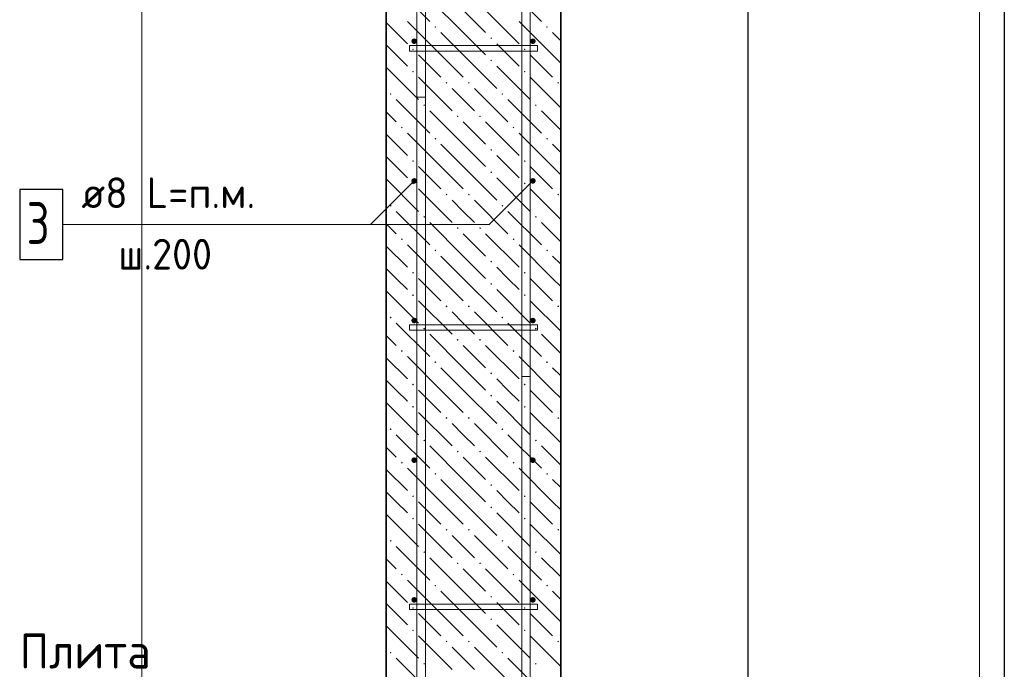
# Model space of a CAD drawing. Header units: millimetres. Extents: x 0 to 42000, y 0 to 29700.
# Tile 9 of 13: x 29500 to 36553, y 12206 to 16857. Entities that reach past the tile are written whole.
import ezdxf

# ---------------------------------------------------------------- set-up
doc = ezdxf.new("R2010")
doc.units = ezdxf.units.MM
doc.linetypes.add('______2', pattern=[270, 200, -70])
for name, color, linetype, lineweight in [('Standard', 7, 'Continuous', 25), ('Выпуски арматуры Г-обр.', 52, 'Continuous', 25), ('ЖБ Стена верхний уровень', 7, 'Continuous', 35), ('Позиционная метка диаметр_ шаг', 7, 'Continuous', 13), ('Позиционная метка линия выноска', 7, 'Continuous', 13), ('Стена фоновая арматура У1', 7, 'Continuous', 18), ('Стена фоновая арматура Х1', 7, 'Continuous', 35), ('Стена фоновая затяжка С-обр.', 52, 'Continuous', 25)]:
    doc.layers.add(name, color=color, linetype=linetype, lineweight=lineweight)
doc.styles.add('ISOCPEUR', font='txt')

msp = doc.modelspace()

# ---------------------------------------------------------------- hatches: boundary and pattern name
at = {"layer": 'ЖБ Стена верхний уровень', "linetype": 'Continuous', "lineweight": 18, "transparency": 33554687}
for points in [[(32471.1, 16805.2), (32477.6, 16811.7), (32484.1, 16805.2), (32477.6, 16798.7)], [(33271.1, 16805.2), (33277.6, 16811.7), (33284.1, 16805.2), (33277.6, 16798.7)], [(32871.1, 16725.2), (32877.6, 16731.7), (32884.1, 16725.2), (32877.6, 16718.7)], [(32311.1, 16645.2), (32317.6, 16651.7), (32324, 16645.2), (32317.6, 16638.7)], [(33111.1, 16645.2), (33117.6, 16651.7), (33124, 16645.2), (33117.6, 16638.7)], [(32871.1, 16565.2), (32877.6, 16571.7), (32884.1, 16565.2), (32877.6, 16558.7)], [(32311.1, 16485.2), (32317.6, 16491.7), (32324, 16485.2), (32317.6, 16478.7)], [(33111.1, 16485.2), (33117.6, 16491.7), (33124, 16485.2), (33117.6, 16478.7)], [(32551, 16405.2), (32557.6, 16411.7), (32564.1, 16405.2), (32557.6, 16398.7)], [(32711.1, 16405.2), (32717.6, 16411.7), (32724, 16405.2), (32717.6, 16398.7)], [(33351, 16405.2), (33357.6, 16411.7), (33364.1, 16405.2), (33357.6, 16398.7)], [(32151, 16325.2), (32157.6, 16331.7), (32164.1, 16325.2), (32157.6, 16318.7)], [(32951, 16325.2), (32957.6, 16331.7), (32964.1, 16325.2), (32957.6, 16318.7)], [(32391.1, 16245.2), (32397.6, 16251.7), (32404.1, 16245.2), (32397.6, 16238.7)], [(33191.1, 16245.2), (33197.6, 16251.7), (33204.1, 16245.2), (33197.6, 16238.7)], [(32631.1, 16165.2), (32637.5, 16171.7), (32644, 16165.2), (32637.5, 16158.7)], [(32791.1, 16165.2), (32797.6, 16171.7), (32804.1, 16165.2), (32797.6, 16158.7)], [(32231.1, 16085.2), (32237.5, 16091.7), (32244, 16085.2), (32237.5, 16078.7)], [(33031.1, 16085.2), (33037.5, 16091.7), (33044, 16085.2), (33037.5, 16078.7)], [(32471.1, 16005.2), (32477.6, 16011.7), (32484.1, 16005.2), (32477.6, 15998.7)], [(33271.1, 16005.2), (33277.6, 16011.7), (33284.1, 16005.2), (33277.6, 15998.7)], [(32871.1, 15925.2), (32877.6, 15931.7), (32884.1, 15925.2), (32877.6, 15918.7)], [(32311.1, 15845.2), (32317.6, 15851.7), (32324, 15845.2), (32317.6, 15838.7)], [(33111.1, 15845.2), (33117.6, 15851.7), (33124, 15845.2), (33117.6, 15838.7)], [(32871.1, 15765.2), (32877.6, 15771.7), (32884.1, 15765.2), (32877.6, 15758.7)], [(32311.1, 15685.2), (32317.6, 15691.7), (32324, 15685.2), (32317.6, 15678.7)], [(33111.1, 15685.2), (33117.6, 15691.7), (33124, 15685.2), (33117.6, 15678.7)], [(32551, 15605.2), (32557.6, 15611.7), (32564.1, 15605.2), (32557.6, 15598.7)], [(32711.1, 15605.2), (32717.6, 15611.7), (32724, 15605.2), (32717.6, 15598.7)], [(33351, 15605.2), (33357.6, 15611.7), (33364.1, 15605.2), (33357.6, 15598.7)], [(32151, 15525.2), (32157.6, 15531.7), (32164.1, 15525.2), (32157.6, 15518.7)], [(32951, 15525.2), (32957.6, 15531.7), (32964.1, 15525.2), (32957.6, 15518.7)], [(32391.1, 15445.2), (32397.6, 15451.7), (32404.1, 15445.2), (32397.6, 15438.7)], [(33191.1, 15445.2), (33197.6, 15451.7), (33204.1, 15445.2), (33197.6, 15438.7)], [(32631.1, 15365.2), (32637.5, 15371.7), (32644, 15365.2), (32637.5, 15358.7)], [(32791.1, 15365.2), (32797.6, 15371.7), (32804.1, 15365.2), (32797.6, 15358.7)], [(32231.1, 15285.2), (32237.5, 15291.7), (32244, 15285.2), (32237.5, 15278.7)], [(33031.1, 15285.2), (33037.5, 15291.7), (33044, 15285.2), (33037.5, 15278.7)], [(32471.1, 15205.2), (32477.6, 15211.7), (32484.1, 15205.2), (32477.6, 15198.7)], [(33271.1, 15205.2), (33277.6, 15211.7), (33284.1, 15205.2), (33277.6, 15198.7)], [(32871.1, 15125.2), (32877.6, 15131.7), (32884.1, 15125.2), (32877.6, 15118.7)], [(32311.1, 15045.2), (32317.6, 15051.7), (32324, 15045.2), (32317.6, 15038.7)], [(33111.1, 15045.2), (33117.6, 15051.7), (33124, 15045.2), (33117.6, 15038.7)], [(32871.1, 14965.2), (32877.6, 14971.7), (32884.1, 14965.2), (32877.6, 14958.7)], [(32311.1, 14885.2), (32317.6, 14891.7), (32324, 14885.2), (32317.6, 14878.7)], [(33111.1, 14885.2), (33117.6, 14891.7), (33124, 14885.2), (33117.6, 14878.7)], [(32551, 14805.2), (32557.6, 14811.7), (32564.1, 14805.2), (32557.6, 14798.7)], [(32711.1, 14805.2), (32717.6, 14811.7), (32724, 14805.2), (32717.6, 14798.7)], [(33351, 14805.2), (33357.6, 14811.7), (33364.1, 14805.2), (33357.6, 14798.7)], [(32151, 14725.2), (32157.6, 14731.7), (32164.1, 14725.2), (32157.6, 14718.7)], [(32951, 14725.2), (32957.6, 14731.7), (32964.1, 14725.2), (32957.6, 14718.7)], [(32391.1, 14645.2), (32397.6, 14651.7), (32404.1, 14645.2), (32397.6, 14638.7)], [(33191.1, 14645.2), (33197.6, 14651.7), (33204.1, 14645.2), (33197.6, 14638.7)], [(32631.1, 14565.2), (32637.5, 14571.7), (32644, 14565.2), (32637.5, 14558.7)], [(32791.1, 14565.2), (32797.6, 14571.7), (32804.1, 14565.2), (32797.6, 14558.7)], [(32231.1, 14485.2), (32237.5, 14491.7), (32244, 14485.2), (32237.5, 14478.7)], [(33031.1, 14485.2), (33037.5, 14491.7), (33044, 14485.2), (33037.5, 14478.7)], [(32471.1, 14405.2), (32477.6, 14411.7), (32484.1, 14405.2), (32477.6, 14398.7)], [(33271.1, 14405.2), (33277.6, 14411.7), (33284.1, 14405.2), (33277.6, 14398.7)], [(32871.1, 14325.2), (32877.6, 14331.7), (32884.1, 14325.2), (32877.6, 14318.7)], [(32311.1, 14245.2), (32317.6, 14251.7), (32324, 14245.2), (32317.6, 14238.7)], [(33111.1, 14245.2), (33117.6, 14251.7), (33124, 14245.2), (33117.6, 14238.7)], [(32871.1, 14165.2), (32877.6, 14171.7), (32884.1, 14165.2), (32877.6, 14158.7)], [(32311.1, 14085.2), (32317.6, 14091.7), (32324, 14085.2), (32317.6, 14078.7)], [(33111.1, 14085.2), (33117.6, 14091.7), (33124, 14085.2), (33117.6, 14078.7)], [(32551, 14005.2), (32557.6, 14011.7), (32564.1, 14005.2), (32557.6, 13998.7)], [(32711.1, 14005.2), (32717.6, 14011.7), (32724, 14005.2), (32717.6, 13998.7)], [(33351, 14005.2), (33357.6, 14011.7), (33364.1, 14005.2), (33357.6, 13998.7)], [(32151, 13925.2), (32157.6, 13931.7), (32164.1, 13925.2), (32157.6, 13918.7)], [(32951, 13925.2), (32957.6, 13931.7), (32964.1, 13925.2), (32957.6, 13918.7)], [(32391.1, 13845.2), (32397.6, 13851.7), (32404.1, 13845.2), (32397.6, 13838.7)], [(33191.1, 13845.2), (33197.6, 13851.7), (33204.1, 13845.2), (33197.6, 13838.7)], [(32631.1, 13765.2), (32637.5, 13771.7), (32644, 13765.2), (32637.5, 13758.7)], [(32791.1, 13765.2), (32797.6, 13771.7), (32804.1, 13765.2), (32797.6, 13758.7)], [(32231.1, 13685.2), (32237.5, 13691.7), (32244, 13685.2), (32237.5, 13678.7)], [(33031.1, 13685.2), (33037.5, 13691.7), (33044, 13685.2), (33037.5, 13678.7)], [(32471.1, 13605.2), (32477.6, 13611.7), (32484.1, 13605.2), (32477.6, 13598.7)], [(33271.1, 13605.2), (33277.6, 13611.7), (33284.1, 13605.2), (33277.6, 13598.7)], [(32871.1, 13525.2), (32877.6, 13531.7), (32884.1, 13525.2), (32877.6, 13518.7)], [(32311.1, 13445.2), (32317.6, 13451.7), (32324, 13445.2), (32317.6, 13438.7)], [(33111.1, 13445.2), (33117.6, 13451.7), (33124, 13445.2), (33117.6, 13438.7)], [(32871.1, 13365.2), (32877.6, 13371.7), (32884.1, 13365.2), (32877.6, 13358.7)], [(32311.1, 13285.2), (32317.6, 13291.7), (32324, 13285.2), (32317.6, 13278.7)], [(33111.1, 13285.2), (33117.6, 13291.7), (33124, 13285.2), (33117.6, 13278.7)], [(32551, 13205.2), (32557.6, 13211.7), (32564.1, 13205.2), (32557.6, 13198.7)], [(32711.1, 13205.2), (32717.6, 13211.7), (32724, 13205.2), (32717.6, 13198.7)], [(33351, 13205.2), (33357.6, 13211.7), (33364.1, 13205.2), (33357.6, 13198.7)], [(32151, 13125.2), (32157.6, 13131.7), (32164.1, 13125.2), (32157.6, 13118.7)], [(32951, 13125.2), (32957.6, 13131.7), (32964.1, 13125.2), (32957.6, 13118.7)], [(32391.1, 13045.2), (32397.6, 13051.7), (32404.1, 13045.2), (32397.6, 13038.7)], [(33191.1, 13045.2), (33197.6, 13051.7), (33204.1, 13045.2), (33197.6, 13038.7)], [(32631.1, 12965.2), (32637.5, 12971.7), (32644, 12965.2), (32637.5, 12958.7)], [(32791.1, 12965.2), (32797.6, 12971.7), (32804.1, 12965.2), (32797.6, 12958.7)], [(32231.1, 12885.2), (32237.5, 12891.7), (32244, 12885.2), (32237.5, 12878.7)], [(33031.1, 12885.2), (33037.5, 12891.7), (33044, 12885.2), (33037.5, 12878.7)], [(32471.1, 12805.2), (32477.6, 12811.7), (32484.1, 12805.2), (32477.6, 12798.7)], [(33271.1, 12805.2), (33277.6, 12811.7), (33284.1, 12805.2), (33277.6, 12798.7)], [(32871.1, 12725.2), (32877.6, 12731.7), (32884.1, 12725.2), (32877.6, 12718.7)], [(32311.1, 12645.2), (32317.6, 12651.7), (32324, 12645.2), (32317.6, 12638.7)], [(33111.1, 12645.2), (33117.6, 12651.7), (33124, 12645.2), (33117.6, 12638.7)], [(32871.1, 12565.2), (32877.6, 12571.7), (32884.1, 12565.2), (32877.6, 12558.7)], [(32311.1, 12485.2), (32317.6, 12491.7), (32324, 12485.2), (32317.6, 12478.7)], [(33111.1, 12485.2), (33117.6, 12491.7), (33124, 12485.2), (33117.6, 12478.7)], [(32551, 12405.2), (32557.6, 12411.7), (32564.1, 12405.2), (32557.6, 12398.7)], [(32711.1, 12405.2), (32717.6, 12411.7), (32724, 12405.2), (32717.6, 12398.7)], [(33351, 12405.2), (33357.6, 12411.7), (33364.1, 12405.2), (33357.6, 12398.7)], [(32151, 12325.2), (32157.6, 12331.7), (32164.1, 12325.2), (32157.6, 12318.7)], [(32951, 12325.2), (32957.6, 12331.7), (32964.1, 12325.2), (32957.6, 12318.7)], [(32391.1, 12245.2), (32397.6, 12251.7), (32404.1, 12245.2), (32397.6, 12238.7)], [(33191.1, 12245.2), (33197.6, 12251.7), (33204.1, 12245.2), (33197.6, 12238.7)]]:
    msp.add_hatch(color=7, dxfattribs=at).paths.add_polyline_path(points, flags=16)
at = {"layer": 'Стена фоновая арматура У1', "linetype": 'Continuous', "lineweight": 13, "transparency": 33554687}
for points in [[(32345.9, 16703.2), (32344.4, 16710.9), (32340, 16717.4), (32333.5, 16721.7), (32325.9, 16723.2), (32318.2, 16721.7), (32311.7, 16717.4), (32307.4, 16710.9), (32305.9, 16703.2), (32307.4, 16695.6), (32311.7, 16689.1), (32318.2, 16684.8), (32325.9, 16683.2), (32333.5, 16684.8), (32340, 16689.1), (32344.4, 16695.6)], [(33195.9, 16703.2), (33194.4, 16710.9), (33190, 16717.4), (33183.5, 16721.7), (33175.9, 16723.2), (33168.2, 16721.7), (33161.7, 16717.4), (33157.4, 16710.9), (33155.9, 16703.2), (33157.4, 16695.6), (33161.7, 16689.1), (33168.2, 16684.8), (33175.9, 16683.2), (33183.5, 16684.8), (33190, 16689.1), (33194.4, 16695.6)], [(32345.9, 15703.2), (32344.4, 15710.9), (32340, 15717.4), (32333.5, 15721.7), (32325.9, 15723.2), (32318.2, 15721.7), (32311.7, 15717.4), (32307.4, 15710.9), (32305.9, 15703.2), (32307.4, 15695.6), (32311.7, 15689.1), (32318.2, 15684.8), (32325.9, 15683.2), (32333.5, 15684.8), (32340, 15689.1), (32344.4, 15695.6)], [(33195.9, 15703.2), (33194.4, 15710.9), (33190, 15717.4), (33183.5, 15721.7), (33175.9, 15723.2), (33168.2, 15721.7), (33161.7, 15717.4), (33157.4, 15710.9), (33155.9, 15703.2), (33157.4, 15695.6), (33161.7, 15689.1), (33168.2, 15684.8), (33175.9, 15683.2), (33183.5, 15684.8), (33190, 15689.1), (33194.4, 15695.6)], [(32345.9, 14703.2), (32344.4, 14710.9), (32340, 14717.4), (32333.5, 14721.7), (32325.9, 14723.2), (32318.2, 14721.7), (32311.7, 14717.4), (32307.4, 14710.9), (32305.9, 14703.2), (32307.4, 14695.6), (32311.7, 14689.1), (32318.2, 14684.8), (32325.9, 14683.2), (32333.5, 14684.8), (32340, 14689.1), (32344.4, 14695.6)], [(33195.9, 14703.2), (33194.4, 14710.9), (33190, 14717.4), (33183.5, 14721.7), (33175.9, 14723.2), (33168.2, 14721.7), (33161.7, 14717.4), (33157.4, 14710.9), (33155.9, 14703.2), (33157.4, 14695.6), (33161.7, 14689.1), (33168.2, 14684.8), (33175.9, 14683.2), (33183.5, 14684.8), (33190, 14689.1), (33194.4, 14695.6)], [(32345.9, 13703.2), (32344.4, 13710.9), (32340, 13717.4), (32333.5, 13721.7), (32325.9, 13723.2), (32318.2, 13721.7), (32311.7, 13717.4), (32307.4, 13710.9), (32305.9, 13703.2), (32307.4, 13695.6), (32311.7, 13689.1), (32318.2, 13684.8), (32325.9, 13683.2), (32333.5, 13684.8), (32340, 13689.1), (32344.4, 13695.6)], [(33195.9, 13703.2), (33194.4, 13710.9), (33190, 13717.4), (33183.5, 13721.7), (33175.9, 13723.2), (33168.2, 13721.7), (33161.7, 13717.4), (33157.4, 13710.9), (33155.9, 13703.2), (33157.4, 13695.6), (33161.7, 13689.1), (33168.2, 13684.8), (33175.9, 13683.2), (33183.5, 13684.8), (33190, 13689.1), (33194.4, 13695.6)], [(32345.9, 12703.2), (32344.4, 12710.9), (32340, 12717.4), (32333.5, 12721.7), (32325.9, 12723.2), (32318.2, 12721.7), (32311.7, 12717.4), (32307.4, 12710.9), (32305.9, 12703.2), (32307.4, 12695.6), (32311.7, 12689.1), (32318.2, 12684.8), (32325.9, 12683.2), (32333.5, 12684.8), (32340, 12689.1), (32344.4, 12695.6)], [(33195.9, 12703.2), (33194.4, 12710.9), (33190, 12717.4), (33183.5, 12721.7), (33175.9, 12723.2), (33168.2, 12721.7), (33161.7, 12717.4), (33157.4, 12710.9), (33155.9, 12703.2), (33157.4, 12695.6), (33161.7, 12689.1), (33168.2, 12684.8), (33175.9, 12683.2), (33183.5, 12684.8), (33190, 12689.1), (33194.4, 12695.6)]]:
    msp.add_hatch(color=7, dxfattribs=at).paths.add_polyline_path(points)

# ---------------------------------------------------------------- linework, layer by layer
at = {"layer": 'Standard', "color": 7, "linetype": 'Continuous', "lineweight": -3, "transparency": 33554687}
msp.add_line((36553, 25003.2), (36553, 11303.2), dxfattribs=at)
at = {"layer": 'Standard', "color": 254, "linetype": 'Continuous', "lineweight": 13, "true_color": 0xc4c4ff, "transparency": 33554687}
msp.add_lwpolyline([(30375.9, 7747.8), (36375.9, 7747.8), (36375.9, 28003.2), (30375.9, 28003.2), (30375.9, 7747.8)], dxfattribs=at)
at = {"layer": 'Standard', "color": 7, "linetype": 'Continuous', "lineweight": -3, "transparency": 33554687}
msp.add_lwpolyline([(34719, 11703.2), (34719, 12121.1), (34719, 12121.1), (34719, 24703.2)], dxfattribs=at)
at = {"layer": 'Выпуски арматуры Г-обр.', "color": 7, "linetype": '______2', "lineweight": 13, "transparency": 33554687}
for points in [[(31370.9, 9778.2), (32195.9, 9778.2), (32224.1, 9782.2), (32252.6, 9791.6), (32278.8, 9806.2), (32300.1, 9824), (32317.9, 9845.3), (32332.5, 9871.5), (32342, 9900), (32345.9, 9928.2), (32345.9, 16303.2), (32405.9, 16303.2), (32405.9, 9924.1), (32400.6, 9886.4), (32387.7, 9847.2), (32367.5, 9811.1), (32342.7, 9781.4), (32313, 9756.6), (32276.9, 9736.4), (32237.7, 9723.5), (32200.1, 9718.2), (31370.9, 9718.2), (31370.9, 9778.2)], [(34130.9, 9718.2), (33301.7, 9718.2), (33264, 9723.5), (33224.8, 9736.4), (33188.8, 9756.6), (33159.1, 9781.4), (33134.3, 9811.1), (33114, 9847.2), (33101.1, 9886.4), (33095.9, 9924.1), (33095.9, 14303.2), (33155.9, 14303.2), (33155.9, 9928.2), (33159.8, 9900), (33169.2, 9871.5), (33183.9, 9845.3), (33201.7, 9824), (33223, 9806.2), (33249.1, 9791.6), (33277.7, 9782.2), (33305.9, 9778.2), (34130.9, 9778.2), (34130.9, 9718.2)]]:
    msp.add_lwpolyline(points, dxfattribs=at)
at = {"layer": 'ЖБ Стена верхний уровень', "color": 7, "linetype": 'Continuous', "lineweight": 35, "transparency": 33554687}
for p, q in [((32125.9, 25003.2), (32125.9, 11303.2)), ((33375.9, 11303.2), (33375.9, 25003.2))]:
    msp.add_line(p, q, dxfattribs=at)
at = {"layer": 'ЖБ Стена верхний уровень', "color": 9, "linetype": 'Continuous', "lineweight": 18, "true_color": 0xc7c7c7, "transparency": 33554687}
for p, q in [((32197.6, 17085.2), (32437.5, 16845.2)), ((32997.6, 17085.2), (33237.5, 16845.2)), ((32677.6, 16765.2), (32437.5, 17005.2)), ((32677.6, 16925.2), (32837.5, 16765.2)), ((32837.5, 16925.2), (33077.6, 16685.2)), ((32125.9, 16836.9), (32277.6, 16685.2)), ((32517.6, 16605.2), (32277.6, 16845.2)), ((33317.6, 16605.2), (33077.6, 16845.2)), ((32517.6, 16765.2), (32677.6, 16605.2)), ((32677.6, 16765.2), (32837.5, 16605.2)), ((33317.6, 16765.2), (33375.9, 16706.9)), ((32197.6, 16605.2), (32125.9, 16676.9)), ((32997.6, 16605.2), (32917.6, 16685.2)), ((32277.6, 16525.2), (32197.6, 16605.2)), ((32357.6, 16605.2), (32517.6, 16445.2)), ((32517.6, 16605.2), (32677.6, 16445.2)), ((32677.6, 16605.2), (32917.6, 16365.2)), ((33077.6, 16525.2), (32997.6, 16605.2)), ((33157.6, 16605.2), (33317.6, 16445.2)), ((33317.6, 16605.2), (33375.9, 16546.9)), ((32125.9, 16516.9), (32357.6, 16285.2)), ((32917.6, 16525.2), (33157.6, 16285.2)), ((32357.6, 16445.2), (32597.6, 16205.2)), ((33157.6, 16445.2), (33375.9, 16226.9)), ((32677.6, 16285.2), (32597.6, 16365.2)), ((32757.6, 16365.2), (32997.6, 16125.2)), ((32197.6, 16285.2), (32437.5, 16045.2)), ((32757.6, 16205.2), (32677.6, 16285.2)), ((32997.6, 16285.2), (33237.5, 16045.2)), ((32125.9, 16196.9), (32197.6, 16125.2)), ((32677.6, 15965.2), (32437.5, 16205.2)), ((33375.9, 16066.9), (33237.5, 16205.2)), ((32677.6, 16125.2), (32837.5, 15965.2)), ((32837.5, 16125.2), (33077.6, 15885.2)), ((32125.9, 16036.9), (32277.6, 15885.2)), ((32517.6, 15805.2), (32277.6, 16045.2)), ((33317.6, 15805.2), (33077.6, 16045.2)), ((32517.6, 15965.2), (32677.6, 15805.2)), ((32677.6, 15965.2), (32837.5, 15805.2)), ((33317.6, 15965.2), (33375.9, 15906.9)), ((32197.6, 15805.2), (32125.9, 15876.9)), ((32997.6, 15805.2), (32917.6, 15885.2)), ((32277.6, 15725.2), (32197.6, 15805.2)), ((32357.6, 15805.2), (32517.6, 15645.2)), ((32517.6, 15805.2), (32677.6, 15645.2)), ((32677.6, 15805.2), (32917.6, 15565.2)), ((33077.6, 15725.2), (32997.6, 15805.2)), ((33157.6, 15805.2), (33317.6, 15645.2)), ((33317.6, 15805.2), (33375.9, 15746.9)), ((32125.9, 15716.9), (32357.6, 15485.2)), ((32917.6, 15725.2), (33157.6, 15485.2)), ((32357.6, 15645.2), (32597.6, 15405.2)), ((33157.6, 15645.2), (33375.9, 15426.9)), ((32677.6, 15485.2), (32597.6, 15565.2)), ((32757.6, 15565.2), (32997.6, 15325.2)), ((32197.6, 15485.2), (32437.5, 15245.2)), ((32757.6, 15405.2), (32677.6, 15485.2)), ((32997.6, 15485.2), (33237.5, 15245.2)), ((32125.9, 15396.9), (32197.6, 15325.2)), ((32677.6, 15165.2), (32437.5, 15405.2)), ((33375.9, 15266.9), (33237.5, 15405.2)), ((32677.6, 15325.2), (32837.5, 15165.2)), ((32837.5, 15325.2), (33077.6, 15085.2)), ((32125.9, 15236.9), (32277.6, 15085.2)), ((32517.6, 15005.2), (32277.6, 15245.2)), ((33317.6, 15005.2), (33077.6, 15245.2)), ((32517.6, 15165.2), (32677.6, 15005.2)), ((32677.6, 15165.2), (32837.5, 15005.2)), ((33317.6, 15165.2), (33375.9, 15106.9)), ((32197.6, 15005.2), (32125.9, 15076.9)), ((32997.6, 15005.2), (32917.6, 15085.2)), ((32277.6, 14925.2), (32197.6, 15005.2)), ((32357.6, 15005.2), (32517.6, 14845.2)), ((32517.6, 15005.2), (32677.6, 14845.2)), ((32677.6, 15005.2), (32917.6, 14765.2)), ((33077.6, 14925.2), (32997.6, 15005.2)), ((33157.6, 15005.2), (33317.6, 14845.2)), ((33317.6, 15005.2), (33375.9, 14946.9)), ((32125.9, 14916.9), (32357.6, 14685.2)), ((32917.6, 14925.2), (33157.6, 14685.2)), ((32357.6, 14845.2), (32597.6, 14605.2)), ((33157.6, 14845.2), (33375.9, 14626.9)), ((32677.6, 14685.2), (32597.6, 14765.2)), ((32757.6, 14765.2), (32997.6, 14525.2)), ((32197.6, 14685.2), (32437.5, 14445.2)), ((32757.6, 14605.2), (32677.6, 14685.2)), ((32997.6, 14685.2), (33237.5, 14445.2)), ((32677.6, 14365.2), (32437.5, 14605.2)), ((33375.9, 14466.9), (33237.5, 14605.2)), ((32125.9, 14596.9), (32197.6, 14525.2)), ((32677.6, 14525.2), (32837.5, 14365.2)), ((32837.5, 14525.2), (33077.6, 14285.2)), ((32125.9, 14436.9), (32277.6, 14285.2)), ((32517.6, 14205.2), (32277.6, 14445.2)), ((33317.6, 14205.2), (33077.6, 14445.2)), ((32517.6, 14365.2), (32677.6, 14205.2)), ((32677.6, 14365.2), (32837.5, 14205.2)), ((33317.6, 14365.2), (33375.9, 14306.9)), ((32197.6, 14205.2), (32125.9, 14276.9)), ((32997.6, 14205.2), (32917.6, 14285.2)), ((32277.6, 14125.2), (32197.6, 14205.2)), ((32357.6, 14205.2), (32517.6, 14045.2)), ((32517.6, 14205.2), (32677.6, 14045.2)), ((32677.6, 14205.2), (32917.6, 13965.2)), ((33077.6, 14125.2), (32997.6, 14205.2)), ((33157.6, 14205.2), (33317.6, 14045.2)), ((33317.6, 14205.2), (33375.9, 14146.9)), ((32125.9, 14116.9), (32357.6, 13885.2)), ((32917.6, 14125.2), (33157.6, 13885.2)), ((32357.6, 14045.2), (32597.6, 13805.2)), ((33157.6, 14045.2), (33375.9, 13826.9)), ((32677.6, 13885.2), (32597.6, 13965.2)), ((32757.6, 13965.2), (32997.6, 13725.2)), ((32197.6, 13885.2), (32437.5, 13645.2)), ((32757.6, 13805.2), (32677.6, 13885.2)), ((32997.6, 13885.2), (33237.5, 13645.2)), ((32125.9, 13796.9), (32197.6, 13725.2)), ((32677.6, 13565.2), (32437.5, 13805.2)), ((33375.9, 13666.9), (33237.5, 13805.2)), ((32677.6, 13725.2), (32837.5, 13565.2)), ((32837.5, 13725.2), (33077.6, 13485.2)), ((32125.9, 13636.9), (32277.6, 13485.2)), ((32517.6, 13405.2), (32277.6, 13645.2)), ((33317.6, 13405.2), (33077.6, 13645.2)), ((32517.6, 13565.2), (32677.6, 13405.2)), ((32677.6, 13565.2), (32837.5, 13405.2)), ((33317.6, 13565.2), (33375.9, 13506.9)), ((32197.6, 13405.2), (32125.9, 13476.9)), ((32997.6, 13405.2), (32917.6, 13485.2)), ((32277.6, 13325.2), (32197.6, 13405.2)), ((32357.6, 13405.2), (32517.6, 13245.2)), ((32517.6, 13405.2), (32677.6, 13245.2)), ((32677.6, 13405.2), (32917.6, 13165.2)), ((33077.6, 13325.2), (32997.6, 13405.2)), ((33157.6, 13405.2), (33317.6, 13245.2)), ((33317.6, 13405.2), (33375.9, 13346.9)), ((32125.9, 13316.9), (32357.6, 13085.2)), ((32917.6, 13325.2), (33157.6, 13085.2)), ((32357.6, 13245.2), (32597.6, 13005.2)), ((33157.6, 13245.2), (33375.9, 13026.9)), ((32677.6, 13085.2), (32597.6, 13165.2)), ((32757.6, 13165.2), (32997.6, 12925.2)), ((32197.6, 13085.2), (32437.5, 12845.2)), ((32757.6, 13005.2), (32677.6, 13085.2)), ((32997.6, 13085.2), (33237.5, 12845.2)), ((32125.9, 12996.9), (32197.6, 12925.2)), ((32677.6, 12765.2), (32437.5, 13005.2)), ((33375.9, 12866.9), (33237.5, 13005.2)), ((32677.6, 12925.2), (32837.5, 12765.2)), ((32837.5, 12925.2), (33077.6, 12685.2)), ((32125.9, 12836.9), (32277.6, 12685.2)), ((32517.6, 12605.2), (32277.6, 12845.2)), ((33317.6, 12605.2), (33077.6, 12845.2)), ((32517.6, 12765.2), (32677.6, 12605.2)), ((32677.6, 12765.2), (32837.5, 12605.2)), ((33317.6, 12765.2), (33375.9, 12706.9)), ((32197.6, 12605.2), (32125.9, 12676.9)), ((32997.6, 12605.2), (32917.6, 12685.2)), ((32277.6, 12525.2), (32197.6, 12605.2)), ((32357.6, 12605.2), (32517.6, 12445.2)), ((32517.6, 12605.2), (32677.6, 12445.2)), ((32677.6, 12605.2), (32917.6, 12365.2)), ((33077.6, 12525.2), (32997.6, 12605.2)), ((33157.6, 12605.2), (33317.6, 12445.2)), ((33317.6, 12605.2), (33375.9, 12546.9)), ((32125.9, 12516.9), (32357.6, 12285.2)), ((32917.6, 12525.2), (33157.6, 12285.2)), ((32357.6, 12445.2), (32597.6, 12205.2)), ((33157.6, 12445.2), (33375.9, 12226.9)), ((32677.6, 12285.2), (32597.6, 12365.2)), ((32757.6, 12365.2), (32997.6, 12125.2)), ((32197.6, 12285.2), (32437.5, 12045.2)), ((32757.6, 12205.2), (32677.6, 12285.2)), ((32997.6, 12285.2), (33237.5, 12045.2))]:
    msp.add_line(p, q, dxfattribs=at)
at = {"layer": 'Позиционная метка линия выноска', "color": 7, "linetype": 'Continuous', "lineweight": 13, "transparency": 33554687}
for points in [[(29810, 15391.1), (32863.7, 15391.1), (33175.9, 15703.2)], [(29810, 15391.1), (32013.7, 15391.1), (32325.9, 15703.2)]]:
    msp.add_lwpolyline(points, dxfattribs=at)
at = {"layer": 'Стена фоновая арматура У1', "color": 7, "linetype": 'Continuous', "lineweight": 25, "transparency": 33554687}
msp.add_lwpolyline([(29500, 15141.1), (29810, 15141.1), (29810, 15641.1), (29500, 15641.1), (29500, 15141.1)], dxfattribs=at)
at = {"layer": 'Стена фоновая арматура Х1', "color": 7, "linetype": 'Continuous', "lineweight": 18, "transparency": 33554687}
for points in [[(32345.9, 11303.2), (32345.9, 25488.2), (32351, 25524.8), (32363.5, 25562.9), (32383.2, 25597.9), (32407.3, 25626.8), (32436.2, 25650.9), (32471.3, 25670.6), (32509.4, 25683.2), (32546, 25688.2), (34905.9, 25688.2), (34905.9, 25628.2), (32550.1, 25628.2), (32523, 25624.5), (32495.5, 25615.4), (32470.4, 25601.3), (32449.9, 25584.2), (32432.8, 25563.8), (32418.7, 25538.6), (32409.7, 25511.1), (32405.9, 25484), (32405.9, 11303.2), (32345.9, 11303.2)], [(33095.9, 11303.2), (33095.9, 25388.2), (33101, 25424.8), (33113.5, 25462.9), (33133.2, 25497.9), (33157.3, 25526.8), (33186.2, 25550.9), (33221.3, 25570.6), (33259.4, 25583.2), (33296, 25588.2), (35755.9, 25588.2), (35755.9, 25528.2), (33300.1, 25528.2), (33273, 25524.5), (33245.5, 25515.4), (33220.4, 25501.3), (33199.9, 25484.2), (33182.8, 25463.8), (33168.7, 25438.6), (33159.7, 25411.1), (33155.9, 25384), (33155.9, 11303.2), (33095.9, 11303.2)]]:
    msp.add_lwpolyline(points, dxfattribs=at)
at = {"layer": 'Стена фоновая затяжка С-обр.', "color": 98, "linetype": 'Continuous', "lineweight": 13, "true_color": 0x005000, "transparency": 33554687}
for points in [[(33208.4, 16633.2), (32293.4, 16633.2), (32293.4, 16673.2), (33208.4, 16673.2), (33208.4, 16633.2)], [(33208.4, 14633.2), (32293.4, 14633.2), (32293.4, 14673.2), (33208.4, 14673.2), (33208.4, 14633.2)], [(33208.4, 12633.2), (32293.4, 12633.2), (32293.4, 12673.2), (33208.4, 12673.2), (33208.4, 12633.2)]]:
    msp.add_lwpolyline(points, dxfattribs=at)

# ---------------------------------------------------------------- texts
at = {"layer": 'Позиционная метка диаметр_ шаг', "color": 7, "linetype": 'Continuous', "lineweight": 25, "transparency": 33554687, "insert": (29500, 12211.2), "char_height": 250, "width": 1093.32, "attachment_point": 7, "style": 'ISOCPEUR'}
msp.add_mtext('\\W0.95;Плита', dxfattribs=at)
at = {"layer": 'Стена фоновая арматура У1', "color": 7, "linetype": 'Continuous', "lineweight": 13, "transparency": 33554687, "attachment_point": 7, "style": 'ISOCPEUR'}
for s, insert, char_height, width in [('\\W0.97;ø8 L=п.м. ', (29942, 15508.4), 220, 1491.871), ('\\W0.78;3', (29550, 15251.1), 300, 326.407), ('\\W0.95;ш.200 ', (30206, 15068.4), 220, 962.136)]:
    msp.add_mtext(s, dxfattribs=dict(at, insert=insert, char_height=char_height, width=width))

doc.saveas('drawing.dxf')
